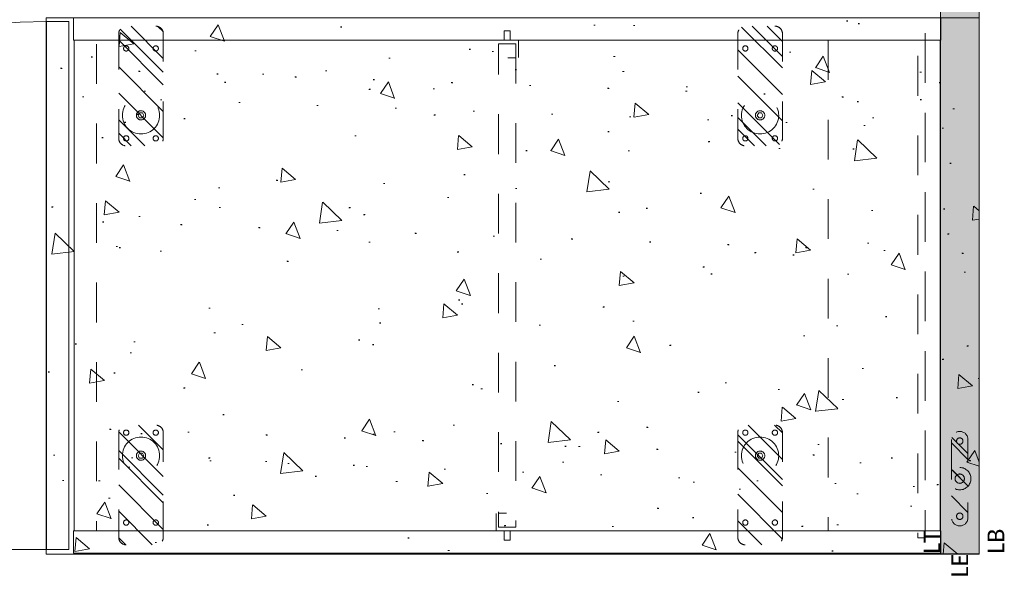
# Model space of a CAD drawing. Header units: inches. Extents: x -434 to -285, y -58 to 33.
# Tile 53 of 103: x -318 to -285, y -58 to -40. Entities that reach past the tile are written whole.
import ezdxf

# ---------------------------------------------------------------- set-up
doc = ezdxf.new("R2010")
doc.units = ezdxf.units.IN
doc.header["$LTSCALE"] = 32
doc.header["$MEASUREMENT"] = 0
doc.header["$PDMODE"] = 1
doc.header["$PDSIZE"] = -2
doc.linetypes.add('Dash Style-1', pattern=[0.083328, 0.041656, -0.041672])
for name, color, linetype, lineweight in [('DashLine', 7, 'Dash Style-1', 13), ('DashLineFill', 7, 'Dash Style-1', 13), ('Drawing', 7, 'Continuous', 18), ('Metal-Black', 7, 'Continuous', 18), ('None', 7, 'Continuous', 18), ('SolidLine', 7, 'Continuous', 15), ('Stone_1', 7, 'Continuous', 13), ('Wood_1-H', 7, 'Continuous', 13), ('Wood_1-V', 7, 'Continuous', 13)]:
    doc.layers.add(name, color=color, linetype=linetype, lineweight=lineweight)
doc.layers.add('Gallery_Notes', color=1, linetype='Continuous', lineweight=13, true_color=0xff0000)
doc.styles.add('Calibri', font='Calibri')
pattern_1 = [(45, (0, 0), (-1.613, 1.9357), []), (45, (-1.0608, 1.0608), (-0.47235, 0.41676), [])]

# ---------------------------------------------------------------- blocks, each defined once
blk = doc.blocks.new('1BP8DW-Leveler (2D)')
at = {"layer": 'DashLine', "flags": 128}
for points in [[(0.625, 0), (0.622, -0.061), (0.613, -0.122), (0.598, -0.181), (0.577, -0.239), (0.551, -0.295), (0.52, -0.347), (0.483, -0.396), (0.442, -0.442), (0.396, -0.483), (0.347, -0.52), (0.295, -0.551), (0.239, -0.577), (0.181, -0.598), (0.122, -0.613), (0.061, -0.622), (0, -0.625), (-0.061, -0.622), (-0.122, -0.613), (-0.181, -0.598), (-0.239, -0.577), (-0.295, -0.551), (-0.347, -0.52), (-0.396, -0.483), (-0.442, -0.442), (-0.483, -0.396), (-0.52, -0.347), (-0.551, -0.295), (-0.577, -0.239), (-0.598, -0.181), (-0.613, -0.122), (-0.622, -0.061), (-0.625, 0), (-0.622, 0.061), (-0.613, 0.122), (-0.598, 0.181), (-0.577, 0.239), (-0.551, 0.295), (-0.52, 0.347), (-0.483, 0.396), (-0.442, 0.442), (-0.396, 0.483), (-0.347, 0.52), (-0.295, 0.551), (-0.239, 0.577), (-0.181, 0.598), (-0.122, 0.613), (-0.061, 0.622), (0, 0.625), (0.061, 0.622), (0.122, 0.613), (0.181, 0.598), (0.239, 0.577), (0.295, 0.551), (0.347, 0.52), (0.396, 0.483), (0.442, 0.442), (0.483, 0.396), (0.52, 0.347), (0.551, 0.295), (0.577, 0.239), (0.598, 0.181), (0.613, 0.122), (0.622, 0.061)], [(0, 0.156), (0.015, 0.155), (0.03, 0.153), (0.045, 0.15), (0.06, 0.144), (0.074, 0.138), (0.087, 0.13), (0.099, 0.121), (0.11, 0.11), (0.121, 0.099), (0.13, 0.087), (0.138, 0.074), (0.144, 0.06), (0.15, 0.045), (0.153, 0.03), (0.155, 0.015), (0.156, 0), (0.155, -0.015), (0.153, -0.03), (0.15, -0.045), (0.144, -0.06), (0.138, -0.074), (0.13, -0.087), (0.121, -0.099), (0.11, -0.11), (0.099, -0.121), (0.087, -0.13), (0.074, -0.138), (0.06, -0.144), (0.045, -0.15), (0.03, -0.153), (0.015, -0.155), (0, -0.156), (-0.015, -0.155), (-0.03, -0.153), (-0.045, -0.15), (-0.06, -0.144), (-0.074, -0.138), (-0.087, -0.13), (-0.099, -0.121), (-0.11, -0.11), (-0.121, -0.099), (-0.13, -0.087), (-0.138, -0.074), (-0.144, -0.06), (-0.15, -0.045), (-0.153, -0.03), (-0.155, -0.015), (-0.156, 0), (-0.155, 0.015), (-0.153, 0.03), (-0.15, 0.045), (-0.144, 0.06), (-0.138, 0.074), (-0.13, 0.087), (-0.121, 0.099), (-0.11, 0.11), (-0.099, 0.121), (-0.087, 0.13), (-0.074, 0.138), (-0.06, 0.144), (-0.045, 0.15), (-0.03, 0.153), (-0.015, 0.155)], [(0, 0.094), (-0.081, 0.047), (-0.081, -0.047), (0, -0.094), (0.081, -0.047), (0.081, 0.047)]]:
    blk.add_lwpolyline(points, close=True, dxfattribs=at)
blk = doc.blocks.new('Slate-LSVS-Leveler (2D)')
at = {"layer": 'DashLineFill', "linetype": 'Continuous', "lineweight": 13}
h = blk.add_hatch(dxfattribs=at)
h.set_pattern_fill('Steel', color=253, style=0, pattern_type=2)
h.set_pattern_definition(pattern_1)
edge = h.paths.add_edge_path()
edge.add_arc((-2.74, 0.496), 0.252, 90, 180, ccw=False)
edge.add_line((-2.74, 0.748), (0.772, 0.748))
edge.add_arc((0.772, 0.496), 0.252, 0, 90, ccw=False)
edge.add_line((1.024, 0.496), (1.024, -0.496))
edge.add_arc((0.772, -0.496), 0.252, -90, 0, ccw=False)
edge.add_line((0.772, -0.748), (-2.74, -0.748))
edge.add_arc((-2.74, -0.496), 0.252, 180, 270, ccw=False)
edge.add_line((-2.992, -0.496), (-2.992, 0.496))
at = {"layer": 'DashLineFill', "flags": 128}
blk.add_lwpolyline([(-2.992, 0.496, -0.414214), (-2.74, 0.748), (0.772, 0.748, -0.414214), (1.024, 0.496), (1.024, -0.496, -0.414214), (0.772, -0.748), (-2.74, -0.748, -0.414214), (-2.992, -0.496)], format="xyb", close=True, dxfattribs=at)
at = {"layer": 'SolidLine', "flags": 128}
for points in [[(-2.244, 0.585), (-2.235, 0.584), (-2.227, 0.583), (-2.218, 0.581), (-2.21, 0.578), (-2.202, 0.574), (-2.195, 0.57), (-2.188, 0.565), (-2.181, 0.559), (-2.176, 0.552), (-2.17, 0.545), (-2.166, 0.538), (-2.162, 0.53), (-2.159, 0.522), (-2.157, 0.513), (-2.156, 0.505), (-2.156, 0.496), (-2.156, 0.487), (-2.157, 0.479), (-2.159, 0.47), (-2.162, 0.462), (-2.166, 0.454), (-2.17, 0.447), (-2.176, 0.44), (-2.181, 0.433), (-2.188, 0.428), (-2.195, 0.422), (-2.202, 0.418), (-2.21, 0.414), (-2.218, 0.411), (-2.227, 0.409), (-2.235, 0.408), (-2.244, 0.407), (-2.253, 0.408), (-2.261, 0.409), (-2.27, 0.411), (-2.278, 0.414), (-2.286, 0.418), (-2.293, 0.422), (-2.3, 0.428), (-2.307, 0.433), (-2.313, 0.44), (-2.318, 0.447), (-2.322, 0.454), (-2.326, 0.462), (-2.329, 0.47), (-2.331, 0.479), (-2.332, 0.487), (-2.333, 0.496), (-2.332, 0.505), (-2.331, 0.513), (-2.329, 0.522), (-2.326, 0.53), (-2.322, 0.538), (-2.318, 0.545), (-2.313, 0.552), (-2.307, 0.559), (-2.3, 0.565), (-2.293, 0.57), (-2.286, 0.574), (-2.278, 0.578), (-2.27, 0.581), (-2.261, 0.583), (-2.253, 0.584)], [(0.772, 0.585), (0.78, 0.584), (0.789, 0.583), (0.797, 0.581), (0.806, 0.578), (0.813, 0.574), (0.821, 0.57), (0.828, 0.565), (0.834, 0.559), (0.84, 0.552), (0.845, 0.545), (0.85, 0.538), (0.853, 0.53), (0.856, 0.522), (0.859, 0.513), (0.86, 0.505), (0.86, 0.496), (0.86, 0.487), (0.859, 0.479), (0.856, 0.47), (0.853, 0.462), (0.85, 0.454), (0.845, 0.447), (0.84, 0.44), (0.834, 0.433), (0.828, 0.428), (0.821, 0.422), (0.813, 0.418), (0.806, 0.414), (0.797, 0.411), (0.789, 0.409), (0.78, 0.408), (0.772, 0.407), (0.763, 0.408), (0.754, 0.409), (0.746, 0.411), (0.738, 0.414), (0.73, 0.418), (0.722, 0.422), (0.715, 0.428), (0.709, 0.433), (0.703, 0.44), (0.698, 0.447), (0.694, 0.454), (0.69, 0.462), (0.687, 0.47), (0.685, 0.479), (0.683, 0.487), (0.683, 0.496), (0.683, 0.505), (0.685, 0.513), (0.687, 0.522), (0.69, 0.53), (0.694, 0.538), (0.698, 0.545), (0.703, 0.552), (0.709, 0.559), (0.715, 0.565), (0.722, 0.57), (0.73, 0.574), (0.738, 0.578), (0.746, 0.581), (0.754, 0.583), (0.763, 0.584)], [(-2.244, -0.407), (-2.235, -0.408), (-2.227, -0.409), (-2.218, -0.411), (-2.21, -0.414), (-2.202, -0.418), (-2.195, -0.422), (-2.188, -0.428), (-2.181, -0.433), (-2.176, -0.44), (-2.17, -0.447), (-2.166, -0.454), (-2.162, -0.462), (-2.159, -0.47), (-2.157, -0.479), (-2.156, -0.487), (-2.156, -0.496), (-2.156, -0.505), (-2.157, -0.513), (-2.159, -0.522), (-2.162, -0.53), (-2.166, -0.538), (-2.17, -0.545), (-2.176, -0.552), (-2.181, -0.559), (-2.188, -0.565), (-2.195, -0.57), (-2.202, -0.574), (-2.21, -0.578), (-2.218, -0.581), (-2.227, -0.583), (-2.235, -0.584), (-2.244, -0.585), (-2.253, -0.584), (-2.261, -0.583), (-2.27, -0.581), (-2.278, -0.578), (-2.286, -0.574), (-2.293, -0.57), (-2.3, -0.565), (-2.307, -0.559), (-2.313, -0.552), (-2.318, -0.545), (-2.322, -0.538), (-2.326, -0.53), (-2.329, -0.522), (-2.331, -0.513), (-2.332, -0.505), (-2.333, -0.496), (-2.332, -0.487), (-2.331, -0.479), (-2.329, -0.47), (-2.326, -0.462), (-2.322, -0.454), (-2.318, -0.447), (-2.313, -0.44), (-2.307, -0.433), (-2.3, -0.428), (-2.293, -0.422), (-2.286, -0.418), (-2.278, -0.414), (-2.27, -0.411), (-2.261, -0.409), (-2.253, -0.408)], [(0.772, -0.407), (0.78, -0.408), (0.789, -0.409), (0.797, -0.411), (0.806, -0.414), (0.813, -0.418), (0.821, -0.422), (0.828, -0.428), (0.834, -0.433), (0.84, -0.44), (0.845, -0.447), (0.85, -0.454), (0.853, -0.462), (0.856, -0.47), (0.859, -0.479), (0.86, -0.487), (0.86, -0.496), (0.86, -0.505), (0.859, -0.513), (0.856, -0.522), (0.853, -0.53), (0.85, -0.538), (0.845, -0.545), (0.84, -0.552), (0.834, -0.559), (0.828, -0.565), (0.821, -0.57), (0.813, -0.574), (0.806, -0.578), (0.797, -0.581), (0.789, -0.583), (0.78, -0.584), (0.772, -0.585), (0.763, -0.584), (0.754, -0.583), (0.746, -0.581), (0.738, -0.578), (0.73, -0.574), (0.722, -0.57), (0.715, -0.565), (0.709, -0.559), (0.703, -0.552), (0.698, -0.545), (0.694, -0.538), (0.69, -0.53), (0.687, -0.522), (0.685, -0.513), (0.683, -0.505), (0.683, -0.496), (0.683, -0.487), (0.685, -0.479), (0.687, -0.47), (0.69, -0.462), (0.694, -0.454), (0.698, -0.447), (0.703, -0.44), (0.709, -0.433), (0.715, -0.428), (0.722, -0.422), (0.73, -0.418), (0.738, -0.414), (0.746, -0.411), (0.754, -0.409), (0.763, -0.408)]]:
    blk.add_lwpolyline(points, close=True, dxfattribs=at)
at = {"layer": 'DashLine', "color": 7}
blk.add_blockref('1BP8DW-Leveler (2D)', (0, 0), dxfattribs=at)
blk = doc.blocks.new('SlateCoatRodBracket (2D)')
at = {"layer": 'DashLine', "flags": 128}
for points in [[(0, -0.374), (0, 0.374), (0.591, 0.374), (0.591, -0.374)], [(-0.315, -0.098), (-0.315, 0.098), (0, 0.098), (0, -0.098)], [(0.118, -0.295), (0.118, 0.295), (0.591, 0.295), (0.591, -0.295)]]:
    blk.add_lwpolyline(points, close=True, dxfattribs=at)
blk = doc.blocks.new('Group-26')
at = {"layer": 'DashLine'}
blk.add_line((17.835, -30), (17.835, -47.717), dxfattribs=at)
at = {"layer": 'DashLine', "flags": 128}
for points in [[(0.748, -0.02), (17.205, -0.02), (17.205, -0.531), (0.748, -0.531)], [(0.512, -0.531), (17.441, -0.531), (17.441, -0.768), (0.512, -0.768)], [(0.748, -3.78), (17.205, -3.78), (17.205, -28.327), (0.748, -28.327)], [(0.866, -14.252), (17.087, -14.252), (17.087, -14.842), (0.866, -14.842)]]:
    blk.add_lwpolyline(points, close=True, dxfattribs=at)
at = {"layer": 'DashLine'}
blk.add_arc((17.953, -30), 17.835, 180, 270, dxfattribs=at)
at = {"layer": 'SolidLine', "flags": 128}
for points in [[(0, 0), (0.748, 0), (0.748, -29.094), (0, -29.094)], [(17.205, 0), (17.953, 0), (17.953, -29.094), (17.205, -29.094)], [(0.748, -0.02), (17.205, -0.02), (17.205, -29.075), (0.748, -29.075)], [(0.118, -29.252), (17.835, -29.252), (17.835, -30), (0.118, -30)]]:
    blk.add_lwpolyline(points, close=True, dxfattribs=at)
at = {"layer": 'None', "color": 7}
for p in [(3.268, -6.063), (3.268, -26.831)]:
    blk.add_blockref('Slate-LSVS-Leveler (2D)', p, dxfattribs=at)
at = {"layer": 'None', "color": 7, "rotation": 180}
for p in [(14.685, -6.063), (14.685, -26.831)]:
    blk.add_blockref('Slate-LSVS-Leveler (2D)', p, dxfattribs=at)
at = {"layer": 'Wood_1-H', "color": 7}
blk.add_blockref('SlateCoatRodBracket (2D)', (0.748, -14.547), dxfattribs=at)
at = {"layer": 'Wood_1-H', "color": 7, "rotation": 180}
blk.add_blockref('SlateCoatRodBracket (2D)', (17.205, -14.547), dxfattribs=at)
blk = doc.blocks.new('Group-27')
at = {"layer": 'None'}
blk.add_blockref('Group-26', (0, 0), dxfattribs=at)
blk = doc.blocks.new('SL Vertical Storage (2D)-1')
at = {"layer": 'None'}
blk.add_blockref('Group-27', (0, 0), dxfattribs=at)
at = {"layer": 'Drawing', "color": 0, "flags": 1}
for tag in ['Catalog', 'Custom', 'Tag', 'Option1', 'Option2', 'Option3', 'Option4', 'Option5', 'Option6', 'Option7', 'Option8', 'Option9', 'Option10', 'Option11', 'Option12', 'FinishGroup', 'Discount', 'Item1', 'Item2', 'Item3', 'Item4', 'Item5', 'Item6', 'Item7', 'Item8', 'Item9', 'Item10', 'Item11', 'Item12', 'Item13', 'Item14', 'Item15', 'Item16', 'Item17', 'Item18', 'Item19', 'Item20', 'Item21', 'Item22', 'Item23', 'Item24', 'Item25']:
    blk.add_attdef(tag, (24.18, -42.499), '', height=0.00709, dxfattribs=at)
blk = doc.blocks.new('Group-43')
at = {"layer": 'Stone_1', "linetype": 'Continuous', "lineweight": 15}
h = blk.add_hatch(dxfattribs=at)
h.set_pattern_fill('AR-CONC', style=0, pattern_type=2)
h.set_pattern_definition([(50, (-6.595, -2.0547), (5.6477, -0.4941), [0.59055, -6.49606]), (-5, (-6.595, -2.055), (-1.0925, 5.9228), [0.47244, -5.19685]), (100.451, (-6.124, -2.096), (4.5552, 5.42866), [0.5019, -5.5208]), (46.184, (-6.595, -0.48), (8.4035, -1.3033), [0.8858, -9.7441]), (96.636, (-5.8945, -0.5885), (7.3595, 7.6702), [0.7528, -8.2812]), (-8.816, (-6.595, -0.48), (7.3595, 7.6702), [0.7087, -7.7953]), (21, (-5.8074, -0.8736), (4.70006, -3.1702), [0.59055, -6.49606]), (-34, (-5.8074, -0.8736), (1.9159, 5.7098), [0.47244, -5.19685]), (71.451, (-5.416, -1.138), (6.6159, 2.5396), [0.5019, -5.5208]), (37.5, (-6.5948, -2.0547), (0.09575, 2.62121), [0.0004, -15.6256]), (37.5, (96.8664, 77.3338), (0.095747, 2.621211), [0.0004, -15.6256]), (37.5, (96.8743, 77.34), (0.095747, 2.621211), [0.0004, -15.6256]), (37.5, (203.1916, 158.92), (0.095747, 2.621211), [0.00039, -15.62559]), (37.5, (203.1995, 158.9261), (0.095747, 2.621211), [0.00039, -15.62559]), (7.5, (-6.5948, -2.0547), (2.07141, 3.1056), [0.0004, -10.0114]), (7.5, (69.1615, 7.9188), (2.07141, 3.1056), [0.0004, -10.01142]), (7.5, (69.1714, 7.92), (2.07141, 3.1056), [0.0004, -10.01142]), (7.5, (195.4914, 24.5504), (2.071414, 3.105604), [0.0004, -10.01142]), (7.5, (195.5013, 24.5517), (2.071414, 3.105604), [0.0004, -10.01142]), (-32.5, (-8.3507, -2.0547), (4.20333, -0.1776), [0.0004, -16.25945]), (-32.5, (33.8273, -28.925), (4.20333, -0.1776), [0.0004, -16.25945]), (-32.5, (33.8357, -28.9305), (4.20333, -0.1776), [0.0004, -16.25945]), (-32.5, (165.4132, -112.7546), (4.203326, -0.177597), [0.0004, -16.25945]), (-32.5, (165.4217, -112.76), (4.203326, -0.177597), [0.0004, -16.25945]), (-42.5, (-9.138, -2.0547), (4.59202, 0.78823), [0.0004, -12.4248]), (-42.5, (38.7923, -45.975), (4.59202, 0.78823), [0.0004, -12.4248]), (-42.5, (38.7997, -45.9816), (4.59202, 0.78823), [0.0004, -12.4248]), (-42.5, (115.189, -115.9795), (4.59202, 0.78823), [0.0004, -12.4248]), (-42.5, (115.1963, -115.9863), (4.59202, 0.78823), [0.0004, -12.4248])])
h.paths.add_polyline_path([(0, 0), (17.992, 0), (17.992, -31.299), (0, -31.299)])
at = {"layer": 'Stone_1', "flags": 128}
blk.add_lwpolyline([(0, 0), (17.992, 0), (17.992, -31.299), (0, -31.299)], close=True, dxfattribs=at)
blk = doc.blocks.new('SL Vertical Top (2D)-1')
at = {"layer": 'None'}
blk.add_blockref('Group-43', (0, 0), dxfattribs=at)
at = {"layer": 'Drawing', "color": 0, "flags": 1}
for tag in ['Catalog', 'Option1', 'Option2', 'Option3', 'Option4', 'Option5', 'Option6', 'Option7', 'Option8', 'Option9', 'Option10', 'Option11', 'Option12', 'Custom', 'Tag', 'FinishGroup', 'Discount', 'Item1', 'Item2', 'Item3', 'Item4', 'Item5', 'Item6', 'Item7', 'Item8', 'Item9', 'Item10', 'Item11', 'Item12', 'Item13', 'Item14', 'Item15', 'Item16', 'Item17', 'Item18', 'Item19', 'Item20', 'Item21', 'Item22', 'Item23', 'Item24', 'Item25']:
    blk.add_attdef(tag, (41.999, -42.539), '', height=0.00709, dxfattribs=at)
blk = doc.blocks.new('SlatePanelleveler (2D)')
at = {"layer": 'DashLineFill', "linetype": 'Continuous', "lineweight": 13}
h = blk.add_hatch(dxfattribs=at)
h.set_pattern_fill('Steel', color=253, style=0, pattern_type=2)
h.set_pattern_definition(pattern_1)
h.paths.add_polyline_path([(0.375, 0), (0.373, -0.037), (0.368, -0.073), (0.359, -0.109), (0.346, -0.144), (0.331, -0.177), (0.312, -0.208), (0.29, -0.238), (0.265, -0.265), (0.238, -0.29), (0.208, -0.312), (0.177, -0.331), (0.144, -0.346), (0.109, -0.359), (0.073, -0.368), (0.037, -0.373), (0, -0.375), (-0.037, -0.373), (-0.073, -0.368), (-0.109, -0.359), (-0.144, -0.346), (-0.177, -0.331), (-0.208, -0.312), (-0.238, -0.29), (-0.265, -0.265), (-0.29, -0.238), (-0.312, -0.208), (-0.331, -0.177), (-0.346, -0.144), (-0.359, -0.109), (-0.368, -0.073), (-0.373, -0.037), (-0.375, 0), (-0.373, 0.037), (-0.368, 0.073), (-0.359, 0.109), (-0.346, 0.144), (-0.331, 0.177), (-0.312, 0.208), (-0.29, 0.238), (-0.265, 0.265), (-0.238, 0.29), (-0.208, 0.312), (-0.177, 0.331), (-0.144, 0.346), (-0.109, 0.359), (-0.073, 0.368), (-0.037, 0.373), (0, 0.375), (0.037, 0.373), (0.073, 0.368), (0.109, 0.359), (0.144, 0.346), (0.177, 0.331), (0.208, 0.312), (0.238, 0.29), (0.265, 0.265), (0.29, 0.238), (0.312, 0.208), (0.331, 0.177), (0.346, 0.144), (0.359, 0.109), (0.368, 0.073), (0.373, 0.037)])
h = blk.add_hatch(dxfattribs=at)
h.set_pattern_fill('Steel', color=253, style=0, pattern_type=2)
h.set_pattern_definition(pattern_1)
h.paths.add_polyline_path([(0.156, 0), (0.155, -0.015), (0.153, -0.03), (0.15, -0.045), (0.144, -0.06), (0.138, -0.074), (0.13, -0.087), (0.121, -0.099), (0.11, -0.11), (0.099, -0.121), (0.087, -0.13), (0.074, -0.138), (0.06, -0.144), (0.045, -0.15), (0.03, -0.153), (0.015, -0.155), (0, -0.156), (-0.015, -0.155), (-0.03, -0.153), (-0.045, -0.15), (-0.06, -0.144), (-0.074, -0.138), (-0.087, -0.13), (-0.099, -0.121), (-0.11, -0.11), (-0.121, -0.099), (-0.13, -0.087), (-0.138, -0.074), (-0.144, -0.06), (-0.15, -0.045), (-0.153, -0.03), (-0.155, -0.015), (-0.156, 0), (-0.155, 0.015), (-0.153, 0.03), (-0.15, 0.045), (-0.144, 0.06), (-0.138, 0.074), (-0.13, 0.087), (-0.121, 0.099), (-0.11, 0.11), (-0.099, 0.121), (-0.087, 0.13), (-0.074, 0.138), (-0.06, 0.144), (-0.045, 0.15), (-0.03, 0.153), (-0.015, 0.155), (0, 0.156), (0.015, 0.155), (0.03, 0.153), (0.045, 0.15), (0.06, 0.144), (0.074, 0.138), (0.087, 0.13), (0.099, 0.121), (0.11, 0.11), (0.121, 0.099), (0.13, 0.087), (0.138, 0.074), (0.144, 0.06), (0.15, 0.045), (0.153, 0.03), (0.155, 0.015)])
at = {"layer": 'DashLineFill', "flags": 128}
for points in [[(0.375, 0), (0.373, -0.037), (0.368, -0.073), (0.359, -0.109), (0.346, -0.144), (0.331, -0.177), (0.312, -0.208), (0.29, -0.238), (0.265, -0.265), (0.238, -0.29), (0.208, -0.312), (0.177, -0.331), (0.144, -0.346), (0.109, -0.359), (0.073, -0.368), (0.037, -0.373), (0, -0.375), (-0.037, -0.373), (-0.073, -0.368), (-0.109, -0.359), (-0.144, -0.346), (-0.177, -0.331), (-0.208, -0.312), (-0.238, -0.29), (-0.265, -0.265), (-0.29, -0.238), (-0.312, -0.208), (-0.331, -0.177), (-0.346, -0.144), (-0.359, -0.109), (-0.368, -0.073), (-0.373, -0.037), (-0.375, 0), (-0.373, 0.037), (-0.368, 0.073), (-0.359, 0.109), (-0.346, 0.144), (-0.331, 0.177), (-0.312, 0.208), (-0.29, 0.238), (-0.265, 0.265), (-0.238, 0.29), (-0.208, 0.312), (-0.177, 0.331), (-0.144, 0.346), (-0.109, 0.359), (-0.073, 0.368), (-0.037, 0.373), (0, 0.375), (0.037, 0.373), (0.073, 0.368), (0.109, 0.359), (0.144, 0.346), (0.177, 0.331), (0.208, 0.312), (0.238, 0.29), (0.265, 0.265), (0.29, 0.238), (0.312, 0.208), (0.331, 0.177), (0.346, 0.144), (0.359, 0.109), (0.368, 0.073), (0.373, 0.037)], [(0.156, 0), (0.155, -0.015), (0.153, -0.03), (0.15, -0.045), (0.144, -0.06), (0.138, -0.074), (0.13, -0.087), (0.121, -0.099), (0.11, -0.11), (0.099, -0.121), (0.087, -0.13), (0.074, -0.138), (0.06, -0.144), (0.045, -0.15), (0.03, -0.153), (0.015, -0.155), (0, -0.156), (-0.015, -0.155), (-0.03, -0.153), (-0.045, -0.15), (-0.06, -0.144), (-0.074, -0.138), (-0.087, -0.13), (-0.099, -0.121), (-0.11, -0.11), (-0.121, -0.099), (-0.13, -0.087), (-0.138, -0.074), (-0.144, -0.06), (-0.15, -0.045), (-0.153, -0.03), (-0.155, -0.015), (-0.156, 0), (-0.155, 0.015), (-0.153, 0.03), (-0.15, 0.045), (-0.144, 0.06), (-0.138, 0.074), (-0.13, 0.087), (-0.121, 0.099), (-0.11, 0.11), (-0.099, 0.121), (-0.087, 0.13), (-0.074, 0.138), (-0.06, 0.144), (-0.045, 0.15), (-0.03, 0.153), (-0.015, 0.155), (0, 0.156), (0.015, 0.155), (0.03, 0.153), (0.045, 0.15), (0.06, 0.144), (0.074, 0.138), (0.087, 0.13), (0.099, 0.121), (0.11, 0.11), (0.121, 0.099), (0.13, 0.087), (0.138, 0.074), (0.144, 0.06), (0.15, 0.045), (0.153, 0.03), (0.155, 0.015)]]:
    blk.add_lwpolyline(points, close=True, dxfattribs=at)
blk = doc.blocks.new('Slate-LevelerBracket (2D)')
at = {"layer": 'DashLineFill', "linetype": 'Continuous', "lineweight": 13}
h = blk.add_hatch(dxfattribs=at)
h.set_pattern_fill('Steel', color=253, style=0, pattern_type=2)
h.set_pattern_definition(pattern_1)
edge = h.paths.add_edge_path()
edge.add_line((1.309, 0.276), (-1.309, 0.276))
edge.add_arc((-1.309, 0), 0.276, 90, 270)
edge.add_line((-1.309, -0.276), (1.309, -0.276))
edge.add_arc((1.309, 0), 0.276, 270, 450)
edge.add_line((1.309, 0.276), (1.309, 0.276))
edge = h.paths.add_edge_path()
edge.add_arc((0, 0), 0.157, 0, 180, ccw=False)
edge.add_arc((0, 0), 0.157, 180, 360, ccw=False)
edge = h.paths.add_edge_path()
edge.add_arc((-1.26, 0), 0.108, 0, 180, ccw=False)
edge.add_arc((-1.26, 0), 0.108, 180, 360, ccw=False)
edge = h.paths.add_edge_path()
edge.add_arc((1.26, 0), 0.108, 0, 180, ccw=False)
edge.add_arc((1.26, 0), 0.108, 180, 360, ccw=False)
at = {"layer": 'DashLineFill', "flags": 128}
for points in [[(1.309, 0.276), (-1.309, 0.276, 1), (-1.309, -0.276), (1.309, -0.276, 1), (1.309, 0.276)], [(-1.368, 0, -1), (-1.152, 0, -1)], [(-0.157, 0, -1), (0.157, 0, -1)], [(1.152, 0, -1), (1.368, 0, -1)]]:
    blk.add_lwpolyline(points, format="xyb", close=True, dxfattribs=at)
at = {"layer": 'DashLineFill', "linetype": 'Continuous', "lineweight": 5}
blk.add_point((0, 0), dxfattribs=at)
blk = doc.blocks.new('SlatePanelGlide (2D)')
at = {"layer": 'Metal-Black', "color": 7}
for name in ['SlatePanelleveler (2D)', 'Slate-LevelerBracket (2D)']:
    blk.add_blockref(name, (0, 0), dxfattribs=at)
blk = doc.blocks.new('Group-101')
at = {"layer": 'Wood_1-V', "linetype": 'Continuous', "lineweight": 0, "true_color": 0xcdcdcd}
blk.add_hatch(color=254, dxfattribs=at).paths.add_polyline_path([(0, 1.299), (89.862, 1.299), (89.862, 0), (0, 0)])
at = {"layer": 'Wood_1-V', "flags": 128}
blk.add_lwpolyline([(0, 1.299), (89.862, 1.299), (89.862, 0), (0, 0)], close=True, dxfattribs=at)
at = {"layer": 'DashLine', "color": 7}
blk.add_blockref('SlatePanelGlide (2D)', (2.52, 0.65), dxfattribs=at)
at = {"layer": 'Gallery_Notes', "char_height": 0.5613, "line_spacing_factor": 1.163781, "style": 'Calibri'}
for s, insert, attachment_point in [('LT', (0, 1.299), 7), ('LE', (0, 0.65), 6), ('LB', (0, -0.283), 1)]:
    blk.add_mtext(s, dxfattribs=dict(at, insert=insert, attachment_point=attachment_point))
blk = doc.blocks.new('SL Gallery Panel (2D)-1')
at = {"layer": 'None'}
blk.add_blockref('Group-101', (0, 0), dxfattribs=at)
at = {"layer": 'Drawing', "color": 0, "flags": 1}
for tag in ['Object_Type', 'Parm1', 'Parm2', 'Parm3', 'Parm4', 'Parm5', 'Parm6', 'Parm7', 'Parm8', 'Parm9', 'Parm10', 'Parm11', 'Parm12', 'Parm13', 'Parm14', 'Parm15', 'Parm16', 'Parm17', 'Parm18', 'Parm19', 'Parm20']:
    blk.add_attdef(tag, (65.999, -43.33), '', height=0.00709, dxfattribs=at)
blk = doc.blocks.new('Group-102')
at = {"layer": 'Drawing', "rotation": 90}
blk.add_blockref('SL Gallery Panel (2D)-1', (73.298, -42.523), dxfattribs=at)
at = {"layer": 'Drawing', "color": 0, "flags": 1}
for tag in ['Catalog', 'Custom', 'Tag', 'Option1', 'Option2', 'Option3', 'Option4', 'Option5', 'Option6', 'Option7', 'Option8', 'Option9', 'Option10', 'Option11', 'Option12', 'FinishGroup', 'Discount', 'Item1', 'Item2', 'Item3', 'Item4', 'Item5', 'Item6', 'Item7', 'Item8', 'Item9', 'Item10', 'Item11', 'Item12', 'Item13', 'Item14', 'Item15', 'Item16', 'Item17', 'Item18', 'Item19', 'Item20', 'Item21', 'Item22', 'Item23', 'Item24', 'Item25']:
    blk.add_attdef(tag, (65.999, -43.33), '', height=0.00709, dxfattribs=at)

msp = doc.modelspace()

# ---------------------------------------------------------------- block references
at = {"layer": 'Drawing', "color": 7}
msp.add_blockref('Group-102', (-359.459, -14.977), dxfattribs=at)
at = {"layer": 'Drawing', "rotation": 270}
for name, p in [('SL Vertical Storage (2D)-1', (-287.445, -39.524)), ('SL Vertical Top (2D)-1', (-286.161, -39.524))]:
    msp.add_blockref(name, p, dxfattribs=at)

doc.saveas('drawing.dxf')
